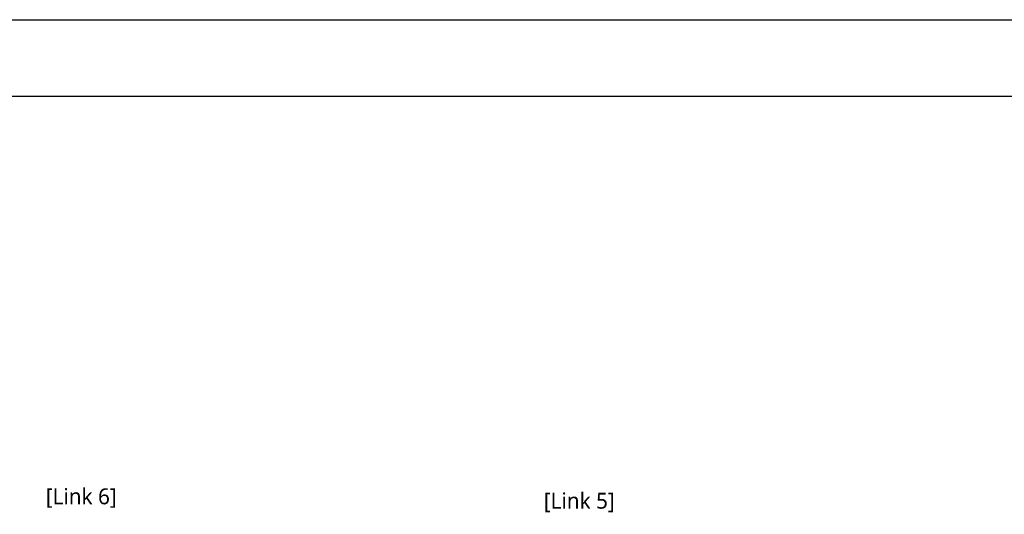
# Model space of a CAD drawing. Header units: millimetres. Extents: x 0 to 4378, y 0 to 2376.
# Tile 113 of 212: x 1168 to 2158, y 1879 to 2376. Entities that reach past the tile are written whole.
import ezdxf
from ezdxf.enums import TextEntityAlignment as Align

# ---------------------------------------------------------------- set-up
doc = ezdxf.new("R2010")
doc.units = ezdxf.units.MM
doc.header["$LTSCALE"] = 0.2
doc.layers.add('05_Section Line', color=3, linetype='Continuous')
doc.styles.add('Rainbow-5.0 Style', font='malgunsl.ttf')

# ---------------------------------------------------------------- blocks, each defined once
blk = doc.blocks.new('A$C869fea471123')
blk.add_lwpolyline([(0, 594), (841, 594), (841, 0), (0, 0)], close=True)
at = {"layer": '05_Section Line', "linetype": 'Continuous'}
blk.add_lwpolyline([(820.98, 20.02), (820.98, 574.68), (20.02, 574.68), (20.02, 20.02)], close=True, dxfattribs=at)
at = {"linetype": 'Continuous', "style": 'Rainbow-5.0 Style'}
for tag, p in [('PART_NAME', (743.88, 109.38)), ('DRAWING_NO', (729.87, 91.86)), ('REV', (803.46, 91.86)), ('제도', (768.41, 74.2)), ('DATE_1', (803.46, 74.2)), ('SCALE', (680.81, 69.08)), ('MATERIAL', (722.86, 69.08)), ('검도', (768.41, 60.18)), ('DATE_2', (803.46, 60.18)), ('승인', (768.41, 46.17)), ('DATE_3', (803.46, 46.17)), ('REFERENCE', (722.86, 41.05)), ('PAGE', (768.41, 32.29))]:
    blk.add_attdef(tag, text='', height=5.01, dxfattribs=at).set_placement(p, align=Align.MIDDLE_CENTER)

msp = doc.modelspace()

# ---------------------------------------------------------------- block references
at = {"xscale": 4, "yscale": 4, "zscale": 4}
msp.add_blockref('A$C869fea471123', (0, 0), dxfattribs=at)

# ---------------------------------------------------------------- texts
at = {"color": 7, "char_height": 16, "attachment_point": 7, "style": 'Rainbow-5.0 Style'}
for s, insert in [('[Link 6]', (1194.521, 1885.206)), ('[Link 5]', (1695.283, 1880.837))]:
    msp.add_mtext(s, dxfattribs=dict(at, insert=insert))

doc.saveas('drawing.dxf')
